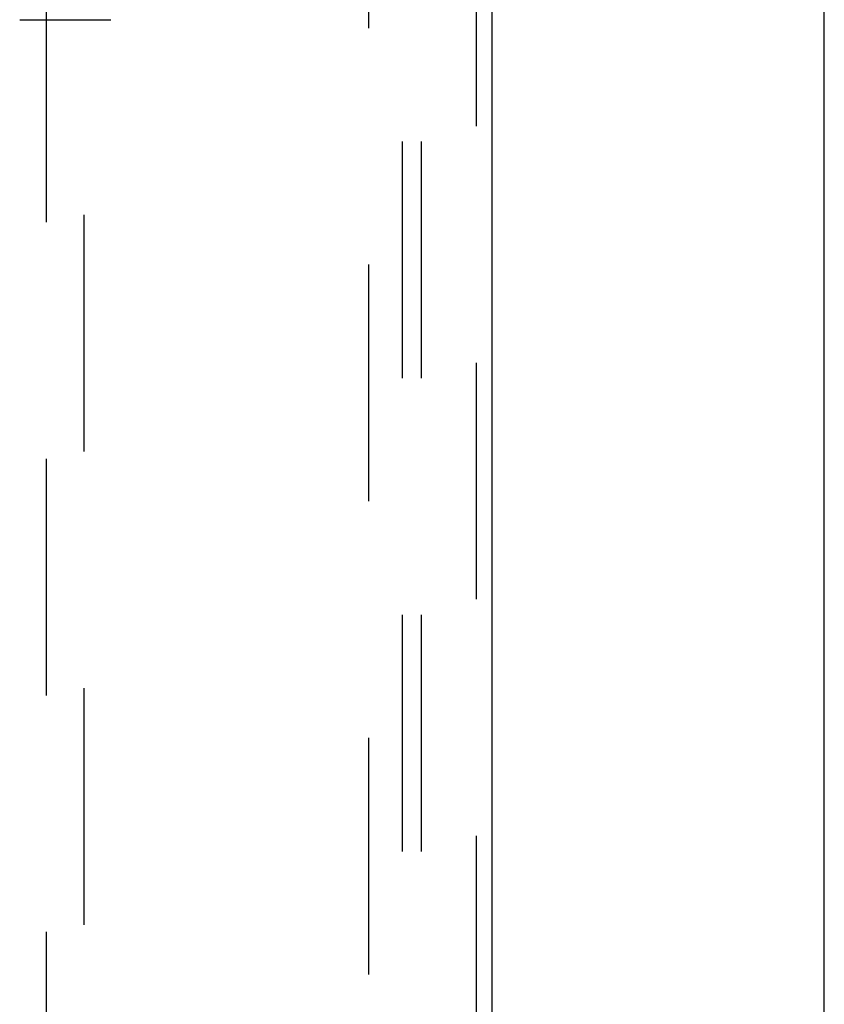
# Model space of a CAD drawing. Header units: inches. Extents: x 0 to 283, y 0 to 183.
# Tile 64 of 82: x 121.22 to 126.52, y 84.32 to 90.8. Entities that reach past the tile are written whole.
import ezdxf

# ---------------------------------------------------------------- set-up
doc = ezdxf.new("R2010")
doc.units = ezdxf.units.IN
doc.header["$LTSCALE"] = 15.583333
doc.header["$MEASUREMENT"] = 0
doc.linetypes.add('HIDDEN', pattern=[0.2, 0.1, -0.1])
doc.layers.get('0').update_dxf_attribs({"linetype": 'CONTINUOUS'})
for name, color, linetype in [('DEFAULT_2', 8, 'HIDDEN'), ('MAIN_OR_RIGHT_DOOR_ASSEMBLY', 7, 'CONTINUOUS'), ('SUBPANEL', 7, 'CONTINUOUS')]:
    doc.layers.add(name, color=color, linetype=linetype)

msp = doc.modelspace()

# ---------------------------------------------------------------- linework, layer by layer
at = {"color": 7, "linetype": 'Continuous'}
msp.add_line((126.5171, 58.4406), (126.5171, 130.1906), dxfattribs=at)
at = {"layer": 'DEFAULT_2', "color": 8, "linetype": 'HIDDEN'}
msp.add_line((123.5171, 65.8156), (123.5171, 126.8156), dxfattribs=at)
at = {"layer": 'MAIN_OR_RIGHT_DOOR_ASSEMBLY', "color": 8, "linetype": 'HIDDEN'}
for p, q in [((124.2256, 65.1696), (124.2256, 127.4616)), ((121.3921, 94.1449), (121.3921, 66.1431)), ((121.6421, 66.1431), (121.6421, 94.1449))]:
    msp.add_line(p, q, dxfattribs=at)
at = {"layer": 'MAIN_OR_RIGHT_DOOR_ASSEMBLY', "color": 3, "linetype": 'Continuous'}
msp.add_line((124.3296, 65.1696), (124.3296, 127.4616), dxfattribs=at)
at = {"layer": 'MAIN_OR_RIGHT_DOOR_ASSEMBLY', "color": 7, "linetype": 'Continuous'}
msp.add_line((121.2173, 90.8038), (121.8169, 90.8038), dxfattribs=at)
at = {"layer": 'SUBPANEL', "color": 8, "linetype": 'HIDDEN'}
for p, q in [((123.7358, 124.2843), (123.7358, 68.3468)), ((123.8608, 124.2843), (123.8608, 68.3468))]:
    msp.add_line(p, q, dxfattribs=at)

doc.saveas('drawing.dxf')
